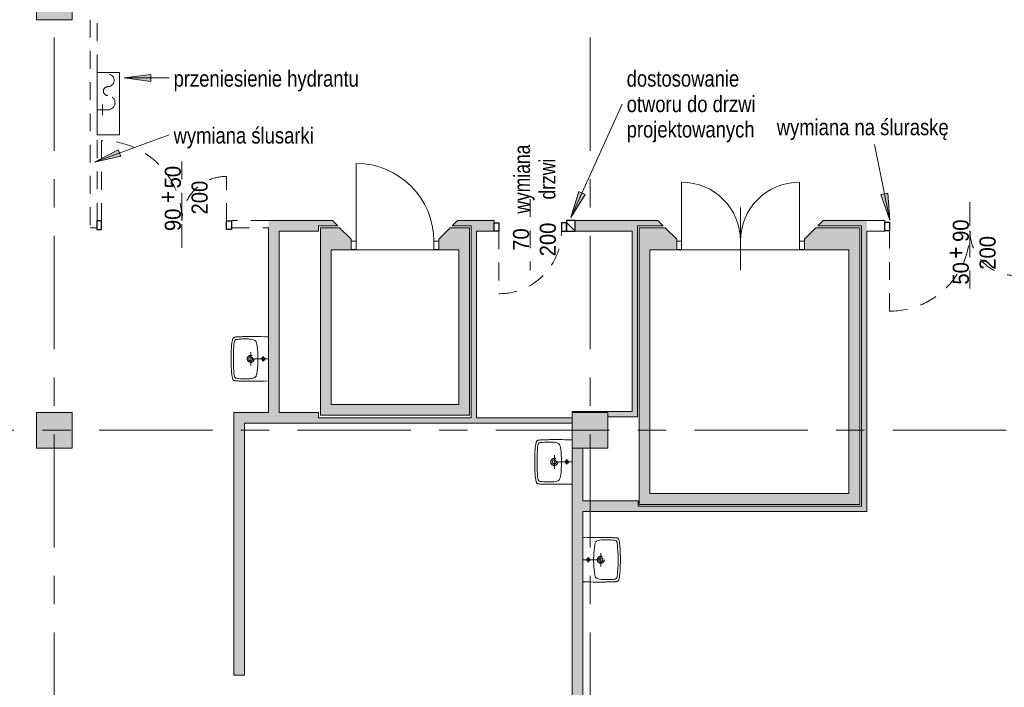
# Model space of a CAD drawing. Header units: centimetres. Extents: x -8590 to 14779, y -8842 to 3760.
# Tile 8 of 28: x 11683 to 12786, y 600 to 1348. Entities that reach past the tile are written whole.
import ezdxf

# ---------------------------------------------------------------- set-up
doc = ezdxf.new("R2010")
doc.units = ezdxf.units.CM
for name, pattern in [('Dash', [1200, 600, -600]), ('Oś', [222.25, 127, -31.75, 31.75, -31.75]), ('Wyburzenia', [35, 20, -15])]:
    doc.linetypes.add(name, pattern=pattern)
for name, color, linetype, lineweight in [('A-ANNO-NOTE', 131, 'Wyburzenia', 9), ('A-DETL', 90, 'Dash', 50), ('A-DETL-GENF', 92, 'Continuous', 9), ('A-DETL-MEDM', 33, 'Continuous', 9), ('A-DOOR', 31, 'Wyburzenia', 9), ('A-DOOR-IDEN', 31, 'Continuous', 13), ('A-FLOR', 192, 'Continuous', 13), ('A-WALL', 113, 'Continuous', 13), ('A-WALL-PATT', 111, 'Continuous', 13), ('G-ANNO-TEXT', 231, 'Continuous', 13), ('P-SANR-FIXT', 6, 'Wyburzenia', 9), ('S-COLS', 52, 'Continuous', 13), ('S-GRID', 1, 'Continuous', 13)]:
    doc.layers.add(name, color=color, linetype=linetype, lineweight=lineweight)
doc.styles.add('Arial', font='arial.ttf', dxfattribs={"width": 0.9, "height": 18})
doc.styles.add('Arial Narrow', font='ARIALN.TTF', dxfattribs={"height": 20})
doc.styles.add('Arial Narrow_3', font='ARIALN.TTF', dxfattribs={"height": 18})
doc.styles.add('Arial Narrow_4', font='ARIALN.TTF', dxfattribs={"width": 0.95, "height": 0.18})

# ---------------------------------------------------------------- blocks, each defined once
blk = doc.blocks.new('DRZWI 1S - Drzwi 70-1835141-3_piętro I __3_90 m_ - wyburzenia i zamurowania')
at = {"layer": 'A-DETL-GENF', "color": 20, "linetype": 'Wyburzenia'}
for p, q in [((-40.5, 6), (-40.5, -3.5)), ((-35, 6), (-40.5, 6)), ((-35, -3.5), (-35, 6)), ((40.5, 6), (35, 6)), ((35, 6), (35, -3.5)), ((40.5, -3.5), (40.5, 6)), ((-40.5, -3.5), (-35, -3.5)), ((35, -3.5), (40.5, -3.5))]:
    blk.add_line(p, q, dxfattribs=at)
at = {"layer": 'A-DETL-MEDM', "color": 1, "linetype": 'Wyburzenia', "lineweight": 25}
for p, q in [((-35, 6), (-40.5, 6)), ((-40.5, 6), (-40.5, -3.5)), ((-35, -3.5), (-35, 6)), ((35, -3.5), (35, 6)), ((35, 6), (40.5, 6)), ((40.5, 6), (40.5, -3.5)), ((-40.5, -3.5), (-35, -3.5)), ((40.5, -3.5), (35, -3.5))]:
    blk.add_line(p, q, dxfattribs=at)
at = {"layer": 'A-DOOR', "color": 10, "lineweight": 13}
blk.add_line((35, 6), (35, 76), dxfattribs=at)
blk.add_arc((35, 6), 70, 90, 180, dxfattribs=at)
blk = doc.blocks.new('M_Concrete-Square-Column - 400 x 400mm-1512407-3_piętro I __3_90 m_ - wyburzenia i zamurowania')
at = {"layer": 'S-COLS', "lineweight": 9}
blk.add_hatch(color=253, dxfattribs=at).paths.add_polyline_path([(20, -20), (20, 20), (-20, 20), (-20, -20), (11, -20)], flags=0)
for p, q in [((20, 20), (-20, 20)), ((-20, 20), (-20, -20)), ((20, -20), (20, 20)), ((-20, -20), (20, -20))]:
    blk.add_line(p, q, dxfattribs=at)
blk = doc.blocks.new('DRZWI 2S - Drzwi 90_50-2575133-3_piętro I __3_90 m_ - wyburzenia i zamurowania')
at = {"layer": 'A-DETL-GENF', "color": 20, "linetype": 'Wyburzenia'}
for p, q in [((-55.5, 6), (-50, 6)), ((-55.5, -3.5), (-55.5, 6)), ((-50, 6), (-50, -3.5)), ((90, 6), (95.5, 6)), ((90, -3.5), (90, 6)), ((95.5, 6), (95.5, -3.5)), ((-50, -3.5), (-55.5, -3.5)), ((95.5, -3.5), (90, -3.5))]:
    blk.add_line(p, q, dxfattribs=at)
at = {"layer": 'A-DETL-MEDM', "color": 1, "linetype": 'Wyburzenia', "lineweight": 25}
for p, q in [((-55.5, -3.5), (-55.5, 6)), ((-55.5, 6), (-50, 6)), ((-50, 6), (-50, -3.5)), ((90, 6), (90, -3.5)), ((95.5, 6), (90, 6)), ((95.5, -3.5), (95.5, 6)), ((-50, -3.5), (-55.5, -3.5)), ((90, -3.5), (95.5, -3.5))]:
    blk.add_line(p, q, dxfattribs=at)
at = {"layer": 'A-DOOR', "color": 20}
blk.add_line((0, -26.5), (0, 26.5), dxfattribs=at)
at = {"layer": 'A-DOOR', "color": 10, "lineweight": 13}
for p, q in [((-50, -3.5), (-50, -53.5)), ((90, -3.5), (90, -93.5))]:
    blk.add_line(p, q, dxfattribs=at)
for centre, radius, start, end in [((-50, -3.5), 50, 270, 0), ((90, -3.5), 90, 180, 270)]:
    blk.add_arc(centre, radius, start, end, dxfattribs=at)
blk = doc.blocks.new('DRZWI 2S - Drzwi 90_50-2575128-3_piętro I __3_90 m_ - wyburzenia i zamurowania')
at = {"layer": 'A-DETL-GENF', "color": 20, "linetype": 'Wyburzenia'}
for p, q in [((-55.5, 5.5), (-55.5, -4)), ((-50, 5.5), (-55.5, 5.5)), ((-50, -4), (-50, 5.5)), ((95.5, 5.5), (90, 5.5)), ((90, 5.5), (90, -4)), ((95.5, -4), (95.5, 5.5)), ((-55.5, -4), (-50, -4)), ((90, -4), (95.5, -4))]:
    blk.add_line(p, q, dxfattribs=at)
at = {"layer": 'A-DETL-MEDM', "color": 1, "linetype": 'Wyburzenia', "lineweight": 25}
for p, q in [((-50, 5.5), (-55.5, 5.5)), ((-55.5, 5.5), (-55.5, -4)), ((-50, -4), (-50, 5.5)), ((90, -4), (90, 5.5)), ((90, 5.5), (95.5, 5.5)), ((95.5, 5.5), (95.5, -4)), ((-55.5, -4), (-50, -4)), ((95.5, -4), (90, -4))]:
    blk.add_line(p, q, dxfattribs=at)
at = {"layer": 'A-DOOR', "color": 10, "lineweight": 13}
for p, q in [((90, 5.5), (90, 95.5)), ((-50, 5.5), (-50, 55.5))]:
    blk.add_line(p, q, dxfattribs=at)
at = {"layer": 'A-DOOR', "color": 20}
blk.add_line((0, 28.5), (0, -28.5), dxfattribs=at)
at = {"layer": 'A-DOOR', "color": 10, "lineweight": 13}
for centre, radius, start, end in [((90, 5.5), 90, 90, 180), ((-50, 5.5), 50, 360, 90)]:
    blk.add_arc(centre, radius, start, end, dxfattribs=at)
blk = doc.blocks.new('DRZWI 1S - automatyczna etykieta - Drzwi 87 _winda_-2252195-3_piętro I __3_90 m_ - wyburzenia i zamurowania')
at = {"layer": 'A-DETL-GENF'}
for p, q in [((-49, 12), (-43.5, 12)), ((-49, 2.5), (-49, 12)), ((-43.5, 12), (-43.5, 2.5)), ((43.5, 12), (49, 12)), ((43.5, 2.5), (43.5, 12)), ((49, 12), (49, 2.5)), ((-43.5, 2.5), (-49, 2.5)), ((49, 2.5), (43.5, 2.5))]:
    blk.add_line(p, q, dxfattribs=at)
at = {"layer": 'A-DETL-MEDM'}
for p, q in [((-49, 2.5), (-49, 12)), ((-49, 12), (-43.5, 12)), ((-43.5, 12), (-43.5, 2.5)), ((43.5, 12), (43.5, 2.5)), ((49, 12), (43.5, 12)), ((49, 2.5), (49, 12)), ((-43.5, 2.5), (-49, 2.5)), ((43.5, 2.5), (49, 2.5))]:
    blk.add_line(p, q, dxfattribs=at)
at = {"layer": 'A-DOOR', "linetype": 'Continuous'}
blk.add_line((43.5, 2.5), (43.5, -84.5), dxfattribs=at)
blk.add_arc((43.5, 2.5), 87, 180, 270, dxfattribs=at)
blk = doc.blocks.new('DRZWI 2S - automatyczna etykieta - Drzwi 71_5_71_5 _winda_-2595142-3_piętro I __3_90 m_ - wyburzenia i zamurowania')
at = {"layer": 'A-DETL-GENF'}
for p, q in [((-71.5, -2.5), (-71.5, -12)), ((-66, -2.5), (-71.5, -2.5)), ((-66, -12), (-66, -2.5)), ((71.5, -2.5), (66, -2.5)), ((66, -2.5), (66, -12)), ((71.5, -12), (71.5, -2.5)), ((-71.5, -12), (-66, -12)), ((66, -12), (71.5, -12))]:
    blk.add_line(p, q, dxfattribs=at)
at = {"layer": 'A-DETL-MEDM'}
for p, q in [((-66, -2.5), (-71.5, -2.5)), ((-71.5, -2.5), (-71.5, -12)), ((-66, -12), (-66, -2.5)), ((66, -12), (66, -2.5)), ((66, -2.5), (71.5, -2.5)), ((71.5, -2.5), (71.5, -12)), ((-71.5, -12), (-66, -12)), ((71.5, -12), (66, -12))]:
    blk.add_line(p, q, dxfattribs=at)
at = {"layer": 'A-DOOR', "linetype": 'Continuous'}
for p, q in [((-66, -2.5), (-66, 63.5)), ((66, -2.5), (66, 63.5)), ((0, 35), (0, -35))]:
    blk.add_line(p, q, dxfattribs=at)
for centre, start, end in [((-66, -2.5), 360, 90), ((66, -2.5), 90, 180)]:
    blk.add_arc(centre, 66, start, end, dxfattribs=at)
blk = doc.blocks.new('Umywalka koło Nova Pro - Pro 50-1205816-3_piętro I __3_90 m_ - wyburzenia i zamurowania')
at = {"layer": 'P-SANR-FIXT', "color": 20}
for p, q in [((-11.9, 43.9), (-11.8, 44.4)), ((-11.6, 45), (-11.8, 44.4)), ((-11.8, 44.4), (-11.7, 44.7)), ((-11.7, 44.7), (-11.6, 45)), ((-11.6, 45), (-11.3, 45.5)), ((-11.3, 45.5), (-11.6, 45)), ((-11.3, 45.5), (-10.8, 45.8)), ((-10.8, 45.8), (-11.3, 45.5)), ((-10.8, 45.8), (-10.2, 46.1)), ((-10.2, 46.1), (-10.8, 45.8)), ((-10.2, 46.1), (-9.6, 46.3)), ((-9.6, 46.3), (-10.2, 46.1)), ((-9.6, 46.3), (-8.9, 46.5)), ((-8.9, 46.5), (-9.6, 46.3)), ((-8.9, 46.5), (-8.2, 46.6)), ((-8.2, 46.6), (-8.9, 46.5)), ((-8.2, 46.6), (-7.5, 46.8)), ((-7.5, 46.8), (-8.2, 46.6)), ((-7.5, 46.8), (-6.7, 46.9)), ((-6.7, 46.9), (-7.5, 46.8)), ((-7.5, 44.1), (-7, 44.2)), ((-7, 44.2), (-5.9, 44.4)), ((-6.7, 46.9), (-5.9, 47)), ((-5.9, 47), (-6.7, 46.9)), ((-5.9, 47), (-5.1, 47.1)), ((-5.1, 47.1), (-5.9, 47)), ((-5.9, 44.4), (-3.6, 44.8)), ((-5.1, 47.1), (-4.2, 47.3)), ((-4.2, 47.3), (-5.1, 47.1)), ((-4.2, 47.3), (-3.3, 47.4)), ((-3.3, 47.4), (-4.2, 47.3)), ((-3.6, 44.8), (-1.4, 44.9)), ((-3.3, 47.4), (-2.3, 47.4)), ((-2.3, 47.4), (-3.3, 47.4)), ((-2.3, 47.4), (-1.2, 47.5)), ((-1.2, 47.5), (-2.3, 47.4)), ((-1.4, 44.9), (3.1, 45.2)), ((-1.2, 47.5), (-0.2, 47.6)), ((-0.2, 47.6), (-1.2, 47.5)), ((-0.2, 47.6), (1, 47.7)), ((1, 47.7), (-0.2, 47.6)), ((1, 47.7), (2.3, 47.8)), ((2.3, 47.8), (1, 47.7)), ((2.3, 47.8), (3.7, 47.8)), ((3.7, 47.8), (2.3, 47.8)), ((3.1, 45.2), (7.6, 45.3)), ((3.7, 47.8), (5.1, 47.9)), ((5.1, 47.9), (3.7, 47.8)), ((5.1, 47.9), (6.7, 47.9)), ((6.7, 47.9), (5.1, 47.9)), ((6.7, 47.9), (8.5, 48)), ((8.5, 48), (6.7, 47.9)), ((7.6, 45.3), (9.9, 45.4)), ((8.5, 48), (10.4, 48)), ((10.4, 48), (8.5, 48)), ((9.9, 45.4), (11, 45.4)), ((10.4, 48), (14.6, 48)), ((14.6, 48), (10.4, 48)), ((11, 45.4), (11.7, 45.4)), ((11.7, 45.4), (12.5, 45.4)), ((12.5, 45.4), (13.3, 45.4)), ((13.3, 45.4), (14, 45.4)), ((14, 45.4), (15.1, 45.4)), ((14.6, 48), (16.5, 48)), ((16.5, 48), (14.6, 48)), ((15.1, 45.4), (17.4, 45.3)), ((16.5, 48), (18.3, 47.9)), ((18.3, 47.9), (16.5, 48)), ((17.4, 45.3), (21.9, 45.2)), ((18.3, 47.9), (19.9, 47.9)), ((19.9, 47.9), (18.3, 47.9)), ((19.9, 47.9), (21.3, 47.8)), ((21.3, 47.8), (19.9, 47.9)), ((21.3, 47.8), (22.7, 47.8)), ((22.7, 47.8), (21.3, 47.8)), ((21.9, 45.2), (26.4, 44.9)), ((22.7, 47.8), (24, 47.7)), ((24, 47.7), (22.7, 47.8)), ((24, 47.7), (25.2, 47.6)), ((25.2, 47.6), (24, 47.7)), ((25.2, 47.6), (26.2, 47.5)), ((26.2, 47.5), (25.2, 47.6)), ((26.2, 47.5), (27.3, 47.4)), ((27.3, 47.4), (26.2, 47.5)), ((26.4, 44.9), (28.6, 44.8)), ((27.3, 47.4), (28.3, 47.4)), ((28.3, 47.4), (27.3, 47.4)), ((28.3, 47.4), (29.2, 47.3)), ((29.2, 47.3), (28.3, 47.4)), ((28.6, 44.8), (30.9, 44.4)), ((29.2, 47.3), (30.1, 47.1)), ((30.1, 47.1), (29.2, 47.3)), ((30.1, 47.1), (30.9, 47)), ((30.9, 47), (30.1, 47.1)), ((30.9, 47), (31.8, 46.9)), ((31.8, 46.9), (30.9, 47)), ((30.9, 44.4), (32, 44.2)), ((31.8, 46.9), (32.5, 46.8)), ((32.5, 46.8), (31.8, 46.9)), ((32, 44.2), (32.5, 44.1)), ((32.5, 46.8), (33.2, 46.6)), ((33.2, 46.6), (32.5, 46.8)), ((33.2, 46.6), (34, 46.5)), ((34, 46.5), (33.2, 46.6)), ((34, 46.5), (34.6, 46.3)), ((34.6, 46.3), (34, 46.5)), ((34.6, 46.3), (35.2, 46.1)), ((35.2, 46.1), (34.6, 46.3)), ((35.2, 46.1), (35.8, 45.8)), ((35.8, 45.8), (35.2, 46.1)), ((35.8, 45.8), (36.3, 45.5)), ((36.3, 45.5), (35.8, 45.8)), ((36.3, 45.5), (36.6, 45)), ((36.6, 45), (36.3, 45.5)), ((36.6, 45), (36.8, 44.4)), ((36.8, 44.4), (36.9, 43.9)), ((-12.4, 35.1), (-12.3, 35.9)), ((-12.4, 33.9), (-12.4, 35.1)), ((-12.4, 33.3), (-12.4, 33.9)), ((-12.4, 32.4), (-12.4, 33.3)), ((-12.3, 38.9), (-12.2, 39.6)), ((-12.3, 38.2), (-12.3, 38.9)), ((-12.3, 37.4), (-12.3, 38.2)), ((-12.3, 36.7), (-12.3, 37.4)), ((-12.3, 35.9), (-12.3, 36.7)), ((-12.2, 41.6), (-12.1, 42.2)), ((-12.2, 40.9), (-12.2, 41.6)), ((-12.2, 40.3), (-12.2, 40.9)), ((-12.2, 39.6), (-12.2, 40.3)), ((-12.1, 42.8), (-12, 43.4)), ((-12.1, 42.2), (-12.1, 42.8)), ((-12, 43.4), (-11.9, 43.9)), ((-9.8, 35.3), (-9.7, 37.6)), ((-9.8, 33.1), (-9.8, 35.3)), ((-9.7, 37.6), (-9.5, 39.8)), ((-9.5, 39.8), (-9.4, 40.9)), ((-9.4, 40.9), (-9.2, 42)), ((-9.2, 42), (-9, 42.6)), ((-9, 42.6), (-8.9, 43.1)), ((-8.9, 43.1), (-8.7, 43.3)), ((-8.7, 43.3), (-8.5, 43.6)), ((-8.5, 43.6), (-8, 43.8)), ((-8, 43.8), (-7.5, 44.1)), ((12.5, 6), (12.5, 38)), ((32.5, 44.1), (33.1, 43.8)), ((33.1, 43.8), (33.5, 43.6)), ((33.5, 43.6), (33.7, 43.3)), ((33.7, 43.3), (33.9, 43.1)), ((33.9, 43.1), (34.1, 42.6)), ((34.1, 42.6), (34.2, 42)), ((34.2, 42), (34.4, 40.9)), ((34.4, 40.9), (34.5, 39.8)), ((34.5, 39.8), (34.7, 37.6)), ((34.7, 37.6), (34.8, 35.3)), ((34.8, 35.3), (34.8, 33.1)), ((36.9, 43.9), (37, 43.4)), ((37, 43.4), (37.1, 42.8)), ((37.1, 42.8), (37.1, 42.2)), ((37.1, 42.2), (37.2, 41.6)), ((37.2, 41.6), (37.2, 40.9)), ((37.2, 40.9), (37.2, 40.3)), ((37.2, 40.3), (37.2, 39.6)), ((37.2, 39.6), (37.3, 38.9)), ((37.3, 38.9), (37.3, 38.2)), ((37.3, 38.2), (37.3, 37.4)), ((37.3, 37.4), (37.3, 36.7)), ((37.3, 36.7), (37.3, 35.9)), ((37.3, 35.9), (37.4, 35.1)), ((37.4, 35.1), (37.4, 33.9)), ((37.4, 33.9), (37.4, 33.3)), ((37.4, 33.3), (37.4, 32.4)), ((-12.5, 30.5), (-12.4, 31.5)), ((-12.5, 29.5), (-12.5, 30.5)), ((-12.5, 27.8), (-12.5, 29.5)), ((-12.5, 26.1), (-12.5, 27.8)), ((-12.5, 24.3), (-12.5, 26.1)), ((-12.5, 22.3), (-12.5, 24.3)), ((-12.5, 20), (-12.5, 22.3)), ((-12.4, 31.5), (-12.4, 32.4)), ((-9.8, 28.6), (-9.8, 33.1)), ((-9.7, 27.9), (-9.8, 28.6)), ((-9.7, 27.5), (-9.7, 27.9)), ((-9.7, 27.1), (-9.7, 27.5)), ((-9.6, 26.3), (-9.7, 27.1)), ((-9.4, 24.5), (-9.6, 26.3)), ((-8.9, 22.9), (-9.4, 24.5)), ((-8.6, 22), (-8.9, 22.9)), ((20, 26), (5, 26)), ((33.9, 22.9), (33.6, 22)), ((34.4, 24.5), (33.9, 22.9)), ((34.6, 26.3), (34.4, 24.5)), ((34.7, 27.1), (34.6, 26.3)), ((34.8, 28.6), (34.7, 27.9)), ((34.7, 27.9), (34.7, 27.5)), ((34.7, 27.5), (34.7, 27.1)), ((34.8, 33.1), (34.8, 28.6)), ((37.4, 32.4), (37.5, 31.5)), ((37.5, 31.5), (37.5, 30.5)), ((37.5, 30.5), (37.5, 29.5)), ((37.5, 29.5), (37.5, 27.8)), ((37.5, 27.8), (37.5, 26.1)), ((37.5, 26.1), (37.5, 22.3)), ((37.5, 22.3), (37.5, 20)), ((-12.5, 17.3), (-12.5, 20)), ((-12.4, 14.3), (-12.5, 17.3)), ((-12.3, 10.6), (-12.4, 14.3)), ((-8.2, 21.3), (-8.6, 22)), ((-7.9, 20.9), (-8.2, 21.3)), ((-7.6, 20.6), (-7.9, 20.9)), ((-6.9, 20.1), (-7.6, 20.6)), ((-6.1, 19.8), (-6.9, 20.1)), ((-5.2, 19.5), (-6.1, 19.8)), ((-3.5, 19.2), (-5.2, 19.5)), ((-1.8, 18.9), (-3.5, 19.2)), ((1.7, 18.5), (-1.8, 18.9)), ((5.1, 18.2), (1.7, 18.5)), ((8.6, 18.1), (5.1, 18.2)), ((10.4, 18), (8.6, 18.1)), ((15.7, 12), (9.5, 12)), ((14.6, 18), (10.4, 18)), ((16.4, 18.1), (14.6, 18)), ((19.9, 18.2), (16.4, 18.1)), ((23.3, 18.5), (19.9, 18.2)), ((26.8, 18.9), (23.3, 18.5)), ((28.6, 19.2), (26.8, 18.9)), ((30.3, 19.5), (28.6, 19.2)), ((31.1, 19.8), (30.3, 19.5)), ((31.9, 20.1), (31.1, 19.8)), ((32.6, 20.6), (31.9, 20.1)), ((32.9, 20.9), (32.6, 20.6)), ((33.2, 21.3), (32.9, 20.9)), ((33.6, 22), (33.2, 21.3)), ((37.4, 14.3), (37.3, 10.6)), ((37.5, 17.3), (37.4, 14.3)), ((37.5, 20), (37.5, 17.3)), ((-12.2, 6), (-12.3, 10.6)), ((37.3, 10.6), (37.2, 6))]:
    blk.add_line(p, q, dxfattribs=at)
for centre, radius in [((12.5, 26), 3.92), ((12.5, 26), 2.28), ((12.5, 12), 1.72)]:
    blk.add_circle(centre, radius, dxfattribs=at)
blk = doc.blocks.new('HYDRANT_PPOZ_SZAFKA_NASCIENNA - SUPRON 3-2504297-3_piętro I __3_90 m_ - wyburzenia i zamurowania')
at = {"layer": 'P-SANR-FIXT', "color": 20}
for p, q in [((47.5, 29), (-22.5, 29)), ((-22.5, 29), (-22.5, 4)), ((-22.5, 4), (-22.5, 29)), ((-22.5, 29), (47.5, 29)), ((47.5, 4), (47.5, 29)), ((47.5, 29), (47.5, 4)), ((19.5, 4), (19.5, 16)), ((-22.5, 4), (47.5, 4)), ((47.5, 4), (-22.5, 4)), ((19.5, 10), (13.5, 10)), ((19.5, 10), (25.5, 10))]:
    blk.add_line(p, q, dxfattribs=at)
for centre, radius, start, end in [((-13.5, 16), 7, 0, 180), ((11.5, 16), 8, 360, 180), ((-1.5, 16), 5, 180, 0)]:
    blk.add_arc(centre, radius, start, end, dxfattribs=at)
blk = doc.blocks.new('Wymiana Drzwi_PG_typ 100 - --2314812-3_piętro I __3_90 m_ - wyburzenia i zamurowania')
at = {"layer": 'A-DOOR-IDEN', "insert": (0.051, 0.737), "char_height": 0.18, "width": 1.2882, "attachment_point": 5, "rotation": 90, "line_spacing_factor": 0.949189, "style": 'Arial Narrow_4'}
blk.add_mtext('\\pxqc,t6.70278,13.40556,20.10833,26.81111,33.51389,40.21667,46.91944,53.62222,60.325,67.02778,73.73056,80.43333,87.13611,93.83889,100.54167,107.24444,113.94722,120.65,127.35278,134.05556,140.75833,147.46111,154.16389,160.86667,167.56944,174.27222,180.975,187.67778,194.38056,201.08333,207.78611,214.48889;{wymiana\\Pdrzwi}', dxfattribs=at)

msp = doc.modelspace()

# ---------------------------------------------------------------- hatches: boundary and pattern name
at = {"layer": 'A-DETL-GENF', "lineweight": 25}
h = msp.add_hatch(dxfattribs=at)
h.set_pattern_fill('FP_2', color=6, style=0, pattern_type=2)
h.set_pattern_definition([(315, (12334.558, 0), (10.6066, 10.6066), [])])
h.paths.add_polyline_path([(12305.4, 1111.3), (12305.4, 1123.3), (12295.4, 1123.3), (12295.4, 1111.3)], flags=0)
h.paths.add_polyline_path([(12033.9, 1833.3), (12033.9, 1845.3), (12018.9, 1845.3), (12018.9, 1833.3)], flags=0)
h.paths.add_polyline_path([(12669.9, 1929.3), (12681.9, 1929.3), (12681.9, 2030.3), (12669.9, 2030.3)], flags=0)
h.paths.add_polyline_path([(12402.4, 2018.3), (12492.9, 2018.3), (12492.9, 2030.3), (12402.4, 2030.3)], flags=0)
h.paths.add_polyline_path([(12649.9, 2431.3), (12649.9, 2443.3), (12559.4, 2443.3), (12559.4, 2431.3)], flags=0)
h.paths.add_polyline_path([(12383.4, 3040.8), (12450.9, 3040.8), (12450.9, 3065.7), (12329.9, 3065.7), (12329.9, 3040.8)], flags=0)
h.paths.add_polyline_path([(12714.4, 3040.8), (12724.4, 3040.8), (12724.4, 3065.8), (12714.4, 3065.8), (12714.4, 3056.1)], flags=0)
h.paths.add_polyline_path([(11970.9, 3091.3), (11970.9, 3116.3), (11849.9, 3116.3), (11849.9, 3091.3)], flags=0)
at = {"layer": 'A-WALL-PATT'}
for points in [[(11961.9, 908.3), (11973.9, 908.3), (11973.9, 1123.3), (11961.9, 1123.3), (11961.9, 983.5)], [(12000.5, 1111.3), (12017.9, 1111.3), (12017.9, 1123.3), (11973.9, 1123.3), (11973.9, 1111.3)], [(12031.9, 917.3), (12031.9, 1115.3), (12019.9, 1115.3), (12019.9, 917.3)], [(12186.9, 917.3), (12186.9, 1115.3), (12174.9, 1115.3), (12174.9, 917.3)], [(12194.9, 902.3), (12194.9, 1123.3), (12188.9, 1123.3), (12188.9, 902.3)], [(12376.9, 817.3), (12388.9, 817.3), (12388.9, 1115.3), (12376.9, 1115.3), (12376.9, 820.7)], [(12620.5, 805.3), (12623.9, 805.3), (12623.9, 1115.3), (12611.9, 1115.3), (12611.9, 805.3)], [(12625.9, 803.3), (12631.9, 803.3), (12631.9, 1123.3), (12625.9, 1123.3), (12625.9, 805.3)], [(12374.9, 903.3), (12374.9, 1111.3), (12368.9, 1111.3), (12368.9, 903.3)], [(12074.8, 905.3), (12186.9, 905.3), (12186.9, 917.3), (12019.9, 917.3), (12019.9, 905.3), (12045.3, 905.3)], [(11973.9, 896.3), (12017.9, 896.3), (12017.9, 908.3), (11934.9, 908.3), (11934.9, 896.3), (11961.9, 896.3)], [(12341.9, 903.3), (12368.9, 903.3), (12368.9, 909.3), (12313.9, 909.3), (12313.9, 908.3), (12341.9, 908.3)], [(12019.9, 896.3), (12194.9, 896.3), (12194.9, 902.3), (12017.9, 902.3), (12017.9, 896.3)], [(12301.9, 896.3), (12301.9, 902.3), (12194.9, 902.3), (12194.9, 896.3), (12241.8, 896.3)], [(12376.9, 805.3), (12611.9, 805.3), (12611.9, 817.3), (12376.9, 817.3)], [(12313.9, 797.3), (12375.9, 797.3), (12375.9, 809.3), (12313.9, 809.3), (12313.9, 803.3)], [(12610.7, 797.3), (12631.9, 797.3), (12631.9, 803.3), (12375.9, 803.3), (12375.9, 797.3), (12587.7, 797.3)]]:
    msp.add_hatch(color=9, dxfattribs=at).paths.add_polyline_path(points, flags=0)
h = msp.add_hatch(color=9, dxfattribs=at)
h.paths.add_polyline_path([(12039.4, 1117.3), (12033.4, 1123.3), (12017.9, 1123.3), (12017.9, 1117.3), (12031.9, 1117.3)], flags=0)
h.paths.add_polyline_path([(12167.4, 1117.3), (12188.9, 1117.3), (12188.9, 1123.3), (12173.4, 1123.3)], flags=0)
h = msp.add_hatch(color=9, dxfattribs=at)
h.paths.add_polyline_path([(12031.9, 1090.3), (12054.4, 1090.3), (12054.4, 1102.3), (12041.4, 1115.3), (12031.9, 1115.3), (12031.9, 1102.3)], flags=0)
h.paths.add_polyline_path([(12174.9, 1090.3), (12174.9, 1115.3), (12165.4, 1115.3), (12152.4, 1102.3), (12152.4, 1090.3)], flags=0)
h = msp.add_hatch(color=9, dxfattribs=at)
h.paths.add_polyline_path([(12194.9, 1111.3), (12214.4, 1111.3), (12214.4, 1123.3), (12194.9, 1123.3), (12194.9, 1120.9)], flags=0)
h.paths.add_polyline_path([(12374.9, 1111.3), (12374.9, 1123.3), (12305.4, 1123.3), (12305.4, 1111.3), (12368.9, 1111.3)], flags=0)
h = msp.add_hatch(color=9, dxfattribs=at)
h.paths.add_polyline_path([(12388.9, 1117.3), (12403.9, 1117.3), (12397.9, 1123.3), (12374.9, 1123.3), (12374.9, 1117.3), (12376.9, 1117.3)], flags=0)
h.paths.add_polyline_path([(12625.9, 1117.3), (12625.9, 1123.3), (12582.9, 1123.3), (12576.9, 1117.3), (12623.9, 1117.3)], flags=0)
h = msp.add_hatch(color=9, dxfattribs=at)
h.paths.add_polyline_path([(12388.9, 1090.3), (12418.9, 1090.3), (12418.9, 1102.3), (12405.9, 1115.3), (12388.9, 1115.3)], flags=0)
h.paths.add_polyline_path([(12611.9, 1090.3), (12611.9, 1115.3), (12574.9, 1115.3), (12561.9, 1102.3), (12561.9, 1090.3)], flags=0)
h = msp.add_hatch(color=9, dxfattribs=at)
h.paths.add_polyline_path([(11922.9, 400.3), (11934.9, 400.3), (11934.9, 502.8), (11922.9, 502.8), (11922.9, 418.3)], flags=0)
h.paths.add_polyline_path([(11922.9, 613.8), (11934.9, 613.8), (11934.9, 908.3), (11922.9, 908.3), (11922.9, 748.7)], flags=0)
h = msp.add_hatch(color=9, dxfattribs=at)
h.paths.add_polyline_path([(12313.9, 428.3), (12313.9, 868.3), (12301.9, 868.3), (12301.9, 428.3), (12302.2, 428.3)], flags=0)
h.paths.add_polyline_path([(12303.9, 908.3), (12313.9, 908.3), (12313.9, 909.3), (12301.9, 909.3), (12301.9, 908.3)], flags=0)
at = {"layer": 'G-ANNO-TEXT'}
for points in [[(11800.1, 1283), (11830.1, 1279), (11830.1, 1286.9)], [(11766.8, 1188.6), (11796.3, 1195.3), (11793.6, 1202.7)], [(12300.5, 1126.7), (12316.4, 1152.4), (12309.2, 1155.7)], [(12657.5, 1123.9), (12655.4, 1154), (12647.7, 1152.5)]]:
    msp.add_hatch(color=130, dxfattribs=at).paths.add_polyline_path(points, flags=0)

# ---------------------------------------------------------------- linework, layer by layer
at = {"layer": 'A-ANNO-NOTE', "color": 240, "lineweight": 13}
for p, q in [((11864.9, 1099.3), (11864.9, 1199.3)), ((12254.9, 1147.3), (12254.9, 1067.3)), ((12747.4, 1137.3), (12747.4, 1037.3))]:
    msp.add_line(p, q, dxfattribs=at)
at = {"layer": 'A-DETL', "linetype": 'Continuous', "lineweight": 25}
for p, q in [((12305.4, 1123.3), (12295.4, 1123.3)), ((12295.4, 1123.3), (12295.4, 1111.3)), ((12305.4, 1111.3), (12305.4, 1123.3)), ((12295.4, 1111.3), (12305.4, 1111.3))]:
    msp.add_line(p, q, dxfattribs=at)
at = {"layer": 'A-FLOR', "lineweight": 9}
for p, q in [((12054.4, 1090.3), (12152.4, 1090.3)), ((12418.9, 1090.3), (12561.9, 1090.3))]:
    msp.add_line(p, q, dxfattribs=at)
at = {"layer": 'A-WALL', "color": 10, "linetype": 'Wyburzenia'}
for p, q in [((11761.9, 1348.3), (11761.9, 1115.3)), ((11769.9, 1289.3), (11769.9, 1348.3)), ((11769.9, 1123.3), (11769.9, 1219.3)), ((11761.9, 1115.3), (11769.4, 1115.3)), ((11769.4, 1122.8), (11769.4, 1123.3)), ((11769.4, 1123.3), (11769.9, 1123.3)), ((11961.9, 1123.3), (11920.4, 1123.3)), ((11920.4, 1123.3), (11920.4, 1122.8)), ((11920.4, 1115.3), (11961.9, 1115.3)), ((12305.4, 1123.3), (12295.4, 1123.3)), ((12295.4, 1123.3), (12295.4, 1120.9)), ((12305.4, 1111.3), (12305.4, 1123.3)), ((12651.9, 1123.3), (12631.9, 1123.3)), ((12651.9, 1121.4), (12651.9, 1123.3)), ((12295.4, 1111.3), (12305.4, 1111.3)), ((12631.9, 1111.3), (12651.9, 1111.3)), ((12651.9, 1111.3), (12651.9, 1111.8))]:
    msp.add_line(p, q, dxfattribs=at)
at = {"layer": 'A-WALL', "lineweight": 9}
for p, q in [((12033.4, 1123.3), (11961.9, 1123.3)), ((11961.9, 1115.3), (11961.9, 908.3)), ((12017.9, 1111.3), (12017.9, 1117.3)), ((12017.9, 1117.3), (12039.4, 1117.3)), ((12019.9, 1115.3), (12019.9, 905.3)), ((12041.4, 1115.3), (12019.9, 1115.3)), ((12039.4, 1117.3), (12033.4, 1123.3)), ((12054.4, 1102.3), (12041.4, 1115.3)), ((12165.4, 1115.3), (12152.4, 1102.3)), ((12186.9, 1115.3), (12165.4, 1115.3)), ((12173.4, 1123.3), (12167.4, 1117.3)), ((12167.4, 1117.3), (12188.9, 1117.3)), ((12214.4, 1123.3), (12173.4, 1123.3)), ((12186.9, 905.3), (12186.9, 1115.3)), ((12188.9, 1117.3), (12188.9, 902.3)), ((12214.4, 1120.9), (12214.4, 1123.3)), ((12397.9, 1123.3), (12305.4, 1123.3)), ((12374.9, 903.3), (12374.9, 1117.3)), ((12374.9, 1117.3), (12403.9, 1117.3)), ((12376.9, 1115.3), (12376.9, 805.3)), ((12405.9, 1115.3), (12376.9, 1115.3)), ((12403.9, 1117.3), (12397.9, 1123.3)), ((12418.9, 1102.3), (12405.9, 1115.3)), ((12574.9, 1115.3), (12561.9, 1102.3)), ((12623.9, 1115.3), (12574.9, 1115.3)), ((12582.9, 1123.3), (12576.9, 1117.3)), ((12576.9, 1117.3), (12625.9, 1117.3)), ((12631.9, 1123.3), (12582.9, 1123.3)), ((12623.9, 805.3), (12623.9, 1115.3)), ((12625.9, 1117.3), (12625.9, 803.3)), ((11973.9, 908.3), (11973.9, 1111.3)), ((11973.9, 1111.3), (12017.9, 1111.3)), ((12194.9, 902.3), (12194.9, 1111.3)), ((12194.9, 1111.3), (12214.4, 1111.3)), ((12305.4, 1111.3), (12368.9, 1111.3)), ((12368.9, 1111.3), (12368.9, 909.3)), ((12631.9, 797.3), (12631.9, 1111.3)), ((12054.4, 1100.3), (12054.4, 1102.3)), ((12152.4, 1102.3), (12152.4, 1100.3)), ((12418.9, 1100.3), (12418.9, 1102.3)), ((12561.9, 1102.3), (12561.9, 1100.3)), ((12031.9, 917.3), (12031.9, 1090.3)), ((12031.9, 1090.3), (12054.4, 1090.3)), ((12054.4, 1090.3), (12054.4, 1090.8)), ((12152.4, 1090.8), (12152.4, 1090.3)), ((12152.4, 1090.3), (12174.9, 1090.3)), ((12174.9, 1090.3), (12174.9, 917.3)), ((12388.9, 817.3), (12388.9, 1090.3)), ((12388.9, 1090.3), (12418.9, 1090.3)), ((12418.9, 1090.3), (12418.9, 1090.8)), ((12561.9, 1090.8), (12561.9, 1090.3)), ((12561.9, 1090.3), (12611.9, 1090.3)), ((12611.9, 1090.3), (12611.9, 817.3)), ((12174.9, 917.3), (12031.9, 917.3)), ((11922.9, 908.3), (11922.9, 613.8)), ((11961.9, 908.3), (11922.9, 908.3)), ((12017.9, 908.3), (11973.9, 908.3)), ((12017.9, 902.3), (12017.9, 908.3)), ((12019.9, 905.3), (12186.9, 905.3)), ((12301.9, 909.3), (12301.9, 908.3)), ((12368.9, 909.3), (12301.9, 909.3)), ((11934.9, 613.8), (11934.9, 896.3)), ((11934.9, 896.3), (12301.9, 896.3)), ((12188.9, 902.3), (12017.9, 902.3)), ((12301.9, 902.3), (12194.9, 902.3)), ((12341.9, 903.3), (12374.9, 903.3)), ((12301.9, 868.3), (12301.9, 428.3)), ((12313.9, 809.3), (12313.9, 868.3)), ((12611.9, 817.3), (12388.9, 817.3)), ((12375.9, 809.3), (12313.9, 809.3)), ((12375.9, 803.3), (12375.9, 809.3)), ((12376.9, 805.3), (12623.9, 805.3)), ((12313.9, 428.3), (12313.9, 797.3)), ((12313.9, 797.3), (12631.9, 797.3)), ((12625.9, 803.3), (12375.9, 803.3)), ((11922.9, 613.8), (11934.9, 613.8))]:
    msp.add_line(p, q, dxfattribs=at)
at = {"layer": 'A-WALL'}
msp.add_line((12305.4, 1123.3), (12305.4, 1111.3), dxfattribs=at)
at = {"layer": 'G-ANNO-TEXT', "color": 130}
for p, q in [((11830.1, 1286.9), (11800.1, 1283)), ((11800.1, 1283), (11830.1, 1279)), ((11800.1, 1283), (11850.5, 1283)), ((11830.1, 1279), (11830.1, 1286.9)), ((12300.5, 1126.7), (12357.9, 1253.8)), ((11766.8, 1188.6), (11850.5, 1219.3)), ((11793.6, 1202.7), (11766.8, 1188.6)), ((11796.3, 1195.3), (11793.6, 1202.7)), ((12657.5, 1123.9), (12640.4, 1208.5)), ((11766.8, 1188.6), (11796.3, 1195.3)), ((12309.2, 1155.7), (12300.5, 1126.7)), ((12300.5, 1126.7), (12316.4, 1152.4)), ((12316.4, 1152.4), (12309.2, 1155.7)), ((12655.4, 1154), (12647.7, 1152.5)), ((12647.7, 1152.5), (12657.5, 1123.9)), ((12657.5, 1123.9), (12655.4, 1154))]:
    msp.add_line(p, q, dxfattribs=at)
at = {"layer": 'S-GRID', "linetype": 'Oś'}
for p, q in [((11721.9, 2884.3), (11721.9, 27.1)), ((12321.9, 2884.3), (12321.9, 27.1)), ((13677, 888.3), (10965.8, 888.3))]:
    msp.add_line(p, q, dxfattribs=at)

# ---------------------------------------------------------------- block references
at = {"layer": 'A-DOOR', "color": 10, "lineweight": 13, "rotation": 180}
for name, p in [('DRZWI 2S - Drzwi 90_50-2575133-3_piętro I __3_90 m_ - wyburzenia i zamurowania', (11864.9, 1119.3)), ('DRZWI 2S - Drzwi 90_50-2575128-3_piętro I __3_90 m_ - wyburzenia i zamurowania', (12747.4, 1117.3)), ('DRZWI 1S - Drzwi 70-1835141-3_piętro I __3_90 m_ - wyburzenia i zamurowania', (12254.9, 1117.3))]:
    msp.add_blockref(name, p, dxfattribs=at)
at = {"layer": 'A-DOOR', "linetype": 'Continuous', "rotation": 180}
msp.add_blockref('DRZWI 1S - automatyczna etykieta - Drzwi 87 _winda_-2252195-3_piętro I __3_90 m_ - wyburzenia i zamurowania', (12103.4, 1102.8), dxfattribs=at)
at = {"layer": 'A-DOOR', "linetype": 'Continuous'}
msp.add_blockref('DRZWI 2S - automatyczna etykieta - Drzwi 71_5_71_5 _winda_-2595142-3_piętro I __3_90 m_ - wyburzenia i zamurowania', (12490.4, 1102.8), dxfattribs=at)
at = {"layer": 'A-DOOR-IDEN', "xscale": 99.99999999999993, "yscale": 99.99999999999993, "zscale": 99.99999999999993}
msp.add_blockref('Wymiana Drzwi_PG_typ 100 - --2314812-3_piętro I __3_90 m_ - wyburzenia i zamurowania', (12254.9, 1096), dxfattribs=at)
at = {"layer": 'P-SANR-FIXT', "color": 20}
for name, p, rotation in [('HYDRANT_PPOZ_SZAFKA_NASCIENNA - SUPRON 3-2504297-3_piętro I __3_90 m_ - wyburzenia i zamurowania', (11765.9, 1266.8), 270.0000000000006), ('Umywalka koło Nova Pro - Pro 50-1205816-3_piętro I __3_90 m_ - wyburzenia i zamurowania', (11967.9, 955.8), 89.99999999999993), ('Umywalka koło Nova Pro - Pro 50-1205816-3_piętro I __3_90 m_ - wyburzenia i zamurowania', (12307.9, 840.3), 90.00000000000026), ('Umywalka koło Nova Pro - Pro 50-1205816-3_piętro I __3_90 m_ - wyburzenia i zamurowania', (12307.9, 755.8), 270.0000000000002)]:
    msp.add_blockref(name, p, dxfattribs=dict(at, rotation=rotation))
at = {"layer": 'S-COLS', "lineweight": 9}
for p in [(11721.9, 1368.3), (11721.9, 888.3), (12321.9, 888.3)]:
    msp.add_blockref('M_Concrete-Square-Column - 400 x 400mm-1512407-3_piętro I __3_90 m_ - wyburzenia i zamurowania', p, dxfattribs=at)

# ---------------------------------------------------------------- texts
at = {"layer": 'A-ANNO-NOTE', "color": 1, "lineweight": 211, "char_height": 18, "attachment_point": 5, "rotation": 90, "line_spacing_factor": 0.936439, "style": 'Arial'}
for s, insert, width in [('\\pxqc,t6.35,12.7,19.05,25.4,31.75,38.1,44.45,50.8,57.15,63.5,69.85,76.2,82.55,88.9,95.25,101.6,107.95,114.3,120.65,127,133.35,139.7,146.05,152.4,158.75,165.1,171.45,177.8,184.15,190.5,196.85,203.2;{50}', (11854.7, 1171.9), 25.65), ('\\pxqc,t6.35,12.7,19.05,25.4,31.75,38.1,44.45,50.8,57.15,63.5,69.85,76.2,82.55,88.9,95.25,101.6,107.95,114.3,120.65,127,133.35,139.7,146.05,152.4,158.75,165.1,171.45,177.8,184.15,190.5,196.85,203.2;{200}', (11884.7, 1149), 38.07), ('\\pxqc,t6.35,12.7,19.05,25.4,31.75,38.1,44.45,50.8,57.15,63.5,69.85,76.2,82.55,88.9,95.25,101.6,107.95,114.3,120.65,127,133.35,139.7,146.05,152.4,158.75,165.1,171.45,177.8,184.15,190.5,196.85,203.2;{200}', (11884.7, 1149), 38.07), ('\\pxqc,t6.35,12.7,19.05,25.4,31.75,38.1,44.45,50.8,57.15,63.5,69.85,76.2,82.55,88.9,95.25,101.6,107.95,114.3,120.65,127,133.35,139.7,146.05,152.4,158.75,165.1,171.45,177.8,184.15,190.5,196.85,203.2;{90}', (11854.7, 1124.1), 25.65), ('\\pxqc,t6.35,12.7,19.05,25.4,31.75,38.1,44.45,50.8,57.15,63.5,69.85,76.2,82.55,88.9,95.25,101.6,107.95,114.3,120.65,127,133.35,139.7,146.05,152.4,158.75,165.1,171.45,177.8,184.15,190.5,196.85,203.2;{70}', (12244.7, 1102), 25.65), ('\\pxqc,t6.35,12.7,19.05,25.4,31.75,38.1,44.45,50.8,57.15,63.5,69.85,76.2,82.55,88.9,95.25,101.6,107.95,114.3,120.65,127,133.35,139.7,146.05,152.4,158.75,165.1,171.45,177.8,184.15,190.5,196.85,203.2;{200}', (12274.7, 1102.1), 38.07), ('\\pxqc,t6.35,12.7,19.05,25.4,31.75,38.1,44.45,50.8,57.15,63.5,69.85,76.2,82.55,88.9,95.25,101.6,107.95,114.3,120.65,127,133.35,139.7,146.05,152.4,158.75,165.1,171.45,177.8,184.15,190.5,196.85,203.2;{200}', (12274.7, 1102.1), 38.07), ('\\pxqc,t6.35,12.7,19.05,25.4,31.75,38.1,44.45,50.8,57.15,63.5,69.85,76.2,82.55,88.9,95.25,101.6,107.95,114.3,120.65,127,133.35,139.7,146.05,152.4,158.75,165.1,171.45,177.8,184.15,190.5,196.85,203.2;{90}', (12737.2, 1111.9), 25.65), ('\\pxqc,t6.35,12.7,19.05,25.4,31.75,38.1,44.45,50.8,57.15,63.5,69.85,76.2,82.55,88.9,95.25,101.6,107.95,114.3,120.65,127,133.35,139.7,146.05,152.4,158.75,165.1,171.45,177.8,184.15,190.5,196.85,203.2;{200}', (12767.2, 1087.1), 38.07), ('\\pxqc,t6.35,12.7,19.05,25.4,31.75,38.1,44.45,50.8,57.15,63.5,69.85,76.2,82.55,88.9,95.25,101.6,107.95,114.3,120.65,127,133.35,139.7,146.05,152.4,158.75,165.1,171.45,177.8,184.15,190.5,196.85,203.2;{200}', (12767.2, 1087.1), 38.07), ('\\pxqc,t6.35,12.7,19.05,25.4,31.75,38.1,44.45,50.8,57.15,63.5,69.85,76.2,82.55,88.9,95.25,101.6,107.95,114.3,120.65,127,133.35,139.7,146.05,152.4,158.75,165.1,171.45,177.8,184.15,190.5,196.85,203.2;{50}', (12737.2, 1064.1), 25.65)]:
    msp.add_mtext(s, dxfattribs=dict(at, insert=insert, width=width))
at = {"layer": 'A-ANNO-NOTE', "color": 1, "lineweight": 13, "char_height": 20, "width": 14.746, "attachment_point": 1, "rotation": 90, "line_spacing_factor": 0.949189, "style": 'Arial Narrow'}
for s, insert in [('\\pxqr,t6.35,12.7,19.05,25.4,31.75,38.1,44.45,50.8,57.15,63.5,69.85,76.2,82.55,88.9,95.25,101.6,107.95,114.3,120.65,127,133.35,139.7,146.05,152.4,158.75,165.1,171.45,177.8,184.15,190.5,196.85,203.2;{+}', (11839, 1141.5)), ('\\pxt6.35,12.7,19.05,25.4,31.75,38.1,44.45,50.8,57.15,63.5,69.85,76.2,82.55,88.9,95.25,101.6,107.95,114.3,120.65,127,133.35,139.7,146.05,152.4,158.75,165.1,171.45,177.8,184.15,190.5,196.85,203.2;{+}', (12721.5, 1080.5))]:
    msp.add_mtext(s, dxfattribs=dict(at, insert=insert))
at = {"layer": 'G-ANNO-TEXT', "color": 7, "char_height": 18, "attachment_point": 1, "line_spacing_factor": 0.949189, "style": 'Arial Narrow_3'}
for s, insert, width in [('\\pxt7.05556,14.11111,21.16667,28.22222,35.27778,42.33333,49.38889,56.44444,63.5,70.55556,77.61111,84.66667,91.72222,98.77778,105.83333,112.88889,119.94444,127,134.05556,141.11111,148.16667,155.22222,162.27778,169.33333,176.38889,183.44444,190.5,197.55556,204.61111,211.66667,218.72222,225.77778;{przeniesienie hydrantu}', (11855.5, 1291.3), 219), ('\\pxt7.05556,14.11111,21.16667,28.22222,35.27778,42.33333,49.38889,56.44444,63.5,70.55556,77.61111,84.66667,91.72222,98.77778,105.83333,112.88889,119.94444,127,134.05556,141.11111,148.16667,155.22222,162.27778,169.33333,176.38889,183.44444,190.5,197.55556,204.61111,211.66667,218.72222,225.77778;{dostosowanie otworu do drzwi projektowanych}', (12362.9, 1291.3), 179.9), ('\\pxt7.05556,14.11111,21.16667,28.22222,35.27778,42.33333,49.38889,56.44444,63.5,70.55556,77.61111,84.66667,91.72222,98.77778,105.83333,112.88889,119.94444,127,134.05556,141.11111,148.16667,155.22222,162.27778,169.33333,176.38889,183.44444,190.5,197.55556,204.61111,211.66667,218.72222,225.77778;{wymiana na śluraskę}', (12531, 1236.9), 219), ('\\pxt7.05556,14.11111,21.16667,28.22222,35.27778,42.33333,49.38889,56.44444,63.5,70.55556,77.61111,84.66667,91.72222,98.77778,105.83333,112.88889,119.94444,127,134.05556,141.11111,148.16667,155.22222,162.27778,169.33333,176.38889,183.44444,190.5,197.55556,204.61111,211.66667,218.72222,225.77778;{wymiana ślusarki}', (11855.5, 1227.6), 219)]:
    msp.add_mtext(s, dxfattribs=dict(at, insert=insert, width=width))

doc.saveas('drawing.dxf')
